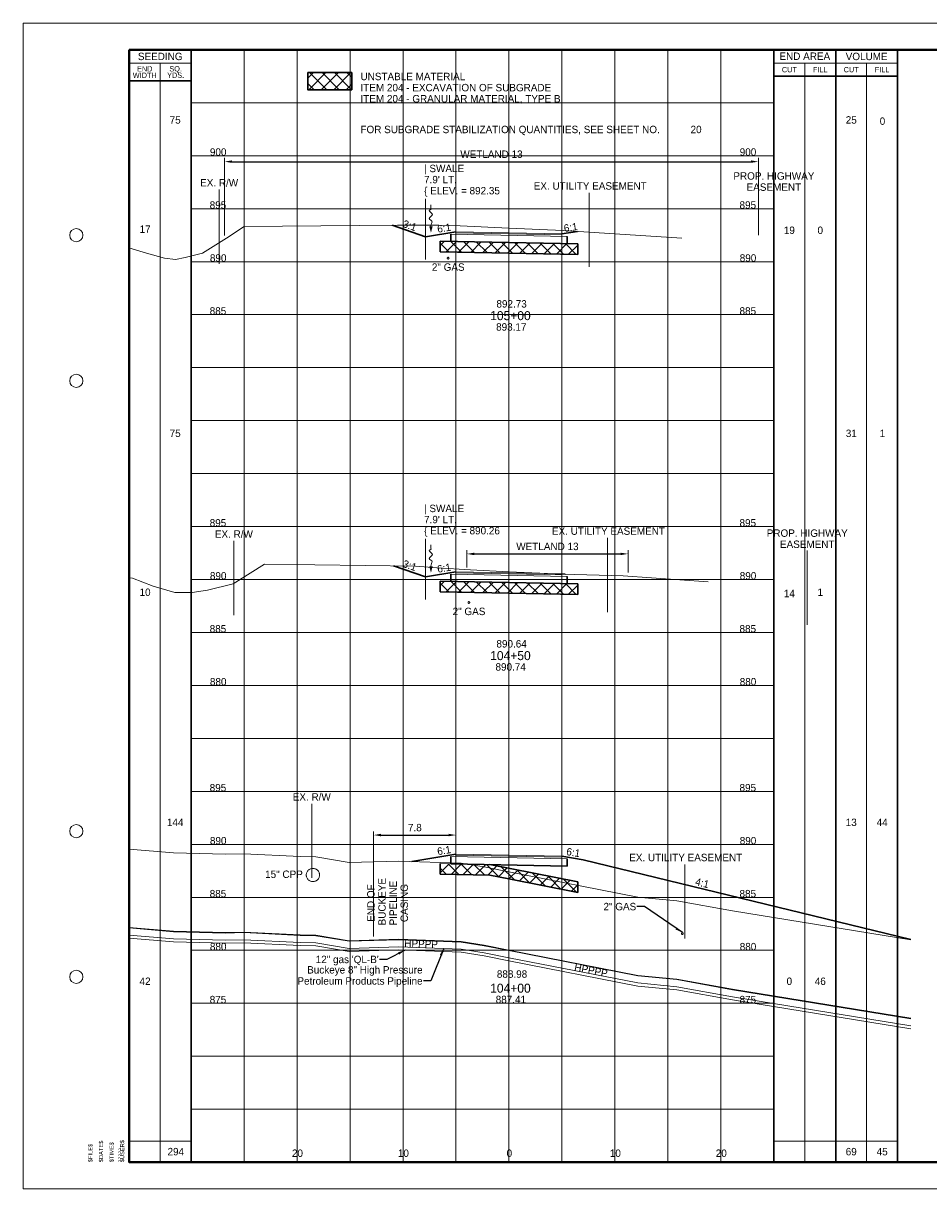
# Paper-space layout 'Layout1' of a CAD drawing. Header units: feet. Extents: x -1005 to 2379, y -670 to 6548.
# Tile 37 of 69: x -10 to 75, y 2758 to 2868. Entities that reach past the tile are written whole.
import ezdxf
from ezdxf.enums import TextEntityAlignment as Align

# ---------------------------------------------------------------- set-up
doc = ezdxf.new("R2010")
doc.units = ezdxf.units.FT
doc.header["$LTSCALE"] = 5
doc.header["$MEASUREMENT"] = 0
for name, pattern in [('cl5', [50, 1.25, -1.25, 45, -1.25, 1.25]), ('DGN Style 2', [150.837143, 90.502286, -60.334857]), ('DGN Style 3', [211.172, 150.837143, -60.334857]), ('DGN Style 5', [105.586, 45.251143, -60.334857]), ('esmtshpr', [5.35, 1, -0.175, -0.175, 4]), ('esmtuex', [4.65, 0.8, -0.275, -0.275, 0.8, -0.3, 0.8, -0.3, 0.8, -0.3]), ('rowex', [4.85, 0.8, -0.375, -0.375, 0.8, -0.3, 0.8, -0.3, 0.8, -0.3])]:
    doc.linetypes.add(name, pattern=pattern)
for name, color, linetype, lineweight in [('DR_P_Flow_Arrow', 151, 'Continuous', 13), ('DR_P_Text', 7, 'Continuous', 13), ('DR_X_Storm_Sewer', 151, 'DGN Style 5', 0), ('DR_X_Text', 7, 'Continuous', 0), ('EV_Ecological_Text', 7, 'Continuous', 13), ('GE_P_CL_5', 7, 'cl5', 13), ('PV_P_Text', 7, 'Continuous', 13), ('RW_P_Esmt_SH', 193, 'esmtshpr', 40), ('RW_X_Esmt_U', 6, 'esmtuex', 30), ('RW_X_Fee_RW', 6, 'rowex', 30), ('SH_Border', 7, 'Continuous', 40), ('SH_Data', 7, 'Continuous', 0), ('SH_Major_Grid_Line', 254, 'Continuous', 13), ('SH_Text', 7, 'Continuous', 13), ('TX_P_20', 7, 'Continuous', 13), ('TX_P_5', 7, 'Continuous', 13), ('TX_P_Misc', 7, 'Continuous', 13), ('TX_X_5', 7, 'Continuous', 0), ('UT_X_Gas', 2, 'Continuous', 0), ('UT_X_Gas_Text', 7, 'Continuous', 0), ('XS_P_Finished_Grade', 3, 'Continuous', 30), ('XS_P_Pavt_Surface', 251, 'Continuous', 13), ('XS_P_Subgrade', 4, 'Continuous', 30), ('XS_P_Undercut', 230, 'Continuous', 30), ('XS_X_Ground_Line', 3, 'DGN Style 2', 13)]:
    doc.layers.add(name, color=color, linetype=linetype, lineweight=lineweight)
doc.layers.add('SH_Cut_Line', color=7, linetype='DGN Style 3', lineweight=0, plot=False)
doc.layers.add('XS_P_Pavt_Layers', color=251, linetype='Continuous', lineweight=0, transparency=0.5)
doc.styles.add('Slanted-Normal LS 0.50', font='font31.shx', dxfattribs={"height": 0.14})
doc.styles.add('Slanted-Normal LS 0.50_0', font='font31.shx')
doc.styles.add('Slanted-Sub Title', font='font31.shx', dxfattribs={"height": 0.17})
doc.styles.add('Style-CHAR_FAST_FONT', font='CHAR_FAST_FONT.shx')
doc.styles.add('Style-FONT1', font='FONT1.shx')
doc.styles.add('Style-font30', font='font30.shx')
doc.styles.add('Style-font31', font='font31.shx')
doc.styles.add('Style-font70', font='font70.shx')
doc.dimstyles.new('Dec-1  Slanted', dxfattribs={"dimtxt": 0.14, "dimasz": 0.14, "dimexe": 0.07, "dimexo": 0.07, "dimgap": 0.07, "dimtad": 1, "dimdec": 1, "dimzin": 3, "dimdsep": 46, "dimtxsty": 'Slanted-Normal LS 0.50', "dimcen": 0.09, "dimclrd": 97, "dimclre": 97, "dimclrt": 7, "dimadec": 1, "dimazin": 3, "dimtfac": 1, "dimtdec": 1, "dimtofl": 0, "dimtmove": 1, "dimatfit": 1, "dimfxl": 1, "dimtzin": 3, "dimlwd": 0, "dimlwe": 0, "dimarcsym": 0})
doc.dimstyles.get("Standard").update_dxf_attribs({"dimtxt": 0.18, "dimasz": 0.18, "dimexe": 0.18, "dimexo": 0.0625, "dimgap": 0.09, "dimtad": 0, "dimtih": 1, "dimtoh": 1, "dimdec": 4, "dimzin": 0, "dimdsep": 46, "dimtxsty": 'Standard', "dimcen": 0.09, "dimadec": 0, "dimazin": 0, "dimtfac": 1, "dimtdec": 4, "dimtofl": 0, "dimtmove": 0, "dimatfit": 3, "dimfxl": 1, "dimtolj": 1, "dimtzin": 0, "dimarcsym": 0})

# ---------------------------------------------------------------- blocks, each defined once
blk = doc.blocks.new('CROSS_SPLIT_5')
at = {"layer": 'SH_Border', "color": 7, "linetype": 'Continuous', "lineweight": 40, "flags": 128}
blk.add_lwpolyline([(2, 21.5), (33.5, 21.5), (33.5, 0.5), (2, 0.5), (2, 21.5)], close=True, dxfattribs=at)
at = {"layer": 'SH_Border', "color": 7, "linetype": 'Continuous', "lineweight": 0}
for centre in [(1, 18), (1, 15.25), (1, 6.75), (1, 4)]:
    blk.add_circle(centre, 0.125, dxfattribs=at)
at = {"layer": 'SH_Cut_Line', "color": 7, "linetype": 'DGN Style 3', "lineweight": 0, "flags": 128}
blk.add_lwpolyline([(0, 0), (34, 0), (34, 22), (0, 22), (0, 0)], close=True, dxfattribs=at)
at = {"layer": 'SH_Data', "color": 7, "linetype": 'Continuous', "lineweight": 30}
for p, q in [((3.167, 0.5), (3.167, 21.5)), ((14.166, 0.5), (14.166, 21.5)), ((15.333, 0.5), (15.333, 21.5)), ((16.5, 0.5), (16.5, 21.5)), ((3.167, 20.917), (2, 20.917)), ((14.166, 21), (16.5, 21))]:
    blk.add_line(p, q, dxfattribs=at)
at = {"layer": 'SH_Data', "color": 7, "linetype": 'Continuous', "lineweight": 0}
for p, q in [((3.167, 21.25), (2, 21.25)), ((14.166, 21.25), (16.5, 21.25))]:
    blk.add_line(p, q, dxfattribs=at)
at = {"layer": 'SH_Data', "color": 7, "linetype": 'Continuous', "lineweight": 13}
for p, q in [((2.583, 0.5), (2.583, 21.25)), ((14.75, 0.5), (14.75, 21.25)), ((15.917, 0.5), (15.917, 21.25)), ((2, 0.9), (3.167, 0.9)), ((14.166, 0.9), (16.5, 0.9))]:
    blk.add_line(p, q, dxfattribs=at)
at = {"layer": 'SH_Major_Grid_Line', "color": 254, "linetype": 'Continuous', "lineweight": 13}
for p, q in [((4.167, 0.5), (4.167, 21.5)), ((5.167, 0.5), (5.167, 21.5)), ((6.167, 0.5), (6.167, 21.5)), ((7.167, 0.5), (7.167, 21.5)), ((8.166, 0.5), (8.166, 21.5)), ((9.166, 0.5), (9.166, 21.5)), ((10.166, 0.5), (10.166, 21.5)), ((11.166, 0.5), (11.166, 21.5)), ((12.166, 0.5), (12.166, 21.5)), ((13.166, 0.5), (13.166, 21.5)), ((3.167, 20.5), (14.166, 20.5)), ((3.167, 19.5), (14.166, 19.5)), ((3.167, 18.5), (14.166, 18.5)), ((3.167, 17.5), (14.166, 17.5)), ((3.167, 16.5), (14.166, 16.5)), ((3.167, 15.5), (14.166, 15.5)), ((3.167, 14.5), (14.166, 14.5)), ((3.167, 13.5), (14.166, 13.5)), ((3.167, 12.5), (14.166, 12.5)), ((3.167, 11.5), (14.166, 11.5)), ((3.167, 10.5), (14.166, 10.5)), ((3.167, 9.5), (14.166, 9.5)), ((3.167, 8.5), (14.166, 8.5)), ((3.167, 7.5), (14.166, 7.5)), ((3.167, 6.5), (14.166, 6.5)), ((3.167, 5.5), (14.166, 5.5)), ((3.167, 4.5), (14.166, 4.5)), ((3.167, 3.5), (14.166, 3.5)), ((3.167, 2.5), (14.166, 2.5)), ((3.167, 1.5), (14.166, 1.5))]:
    blk.add_line(p, q, dxfattribs=at)
at = {"layer": 'SH_Border', "color": 7, "linetype": 'Continuous', "lineweight": 0, "style": 'Style-FONT1'}
blk.add_text('`````', height=0.125, rotation=90, dxfattribs=at).set_placement((1.925, 0.5))
at = {"layer": 'SH_Data', "color": 7, "linetype": 'Continuous', "lineweight": 13, "style": 'Style-font30'}
for s, p in [('SEEDING', (2.584, 21.375)), ('END AREA', (14.75, 21.379)), ('VOLUME', (15.917, 21.375))]:
    blk.add_text(s, height=0.14, dxfattribs=at).set_placement(p, align=Align.MIDDLE_CENTER)
at = {"layer": 'SH_Data', "color": 7, "linetype": 'Continuous', "lineweight": 0, "style": 'Style-font30'}
for s, p in [('CUT', (14.459, 21.125)), ('FILL', (15.042, 21.125)), ('CUT', (15.625, 21.125)), ('FILL', (16.208, 21.125))]:
    blk.add_text(s, height=0.1, dxfattribs=at).set_placement(p, align=Align.MIDDLE_CENTER)
at = {"layer": 'SH_Data', "color": 7, "linetype": 'Continuous', "lineweight": 0, "char_height": 0.14, "attachment_point": 5, "line_spacing_factor": 0.728571, "style": 'Style-font30'}
for s, insert in [('\\H0.714286x;END\\PWIDTH', (2.292, 21.08)), ('\\H0.714286x;SQ.\\PYDS.', (2.875, 21.08))]:
    blk.add_mtext(s, dxfattribs=dict(at, insert=insert))
at = {"layer": 'SH_Data', "color": 7, "linetype": 'Continuous', "lineweight": 0, "style": 'Style-font70'}
for p in [(32.75, 13.25), (33.252, 13.25), (33, 3.792)]:
    blk.add_attdef('Text', text='', height=0.25, rotation=90, dxfattribs=at).set_placement(p, align=Align.MIDDLE_CENTER)
at = {"layer": 'SH_Text', "style": 'Style-font70'}
for p in [(32.75, 3.75), (33.25, 3.75)]:
    blk.add_attdef('Text', text='', height=0.25, rotation=90, dxfattribs=at).set_placement(p, align=Align.MIDDLE_CENTER)
blk = doc.blocks.new('STAMP')
at = {"layer": 'TX_P_Misc', "linetype": 'Continuous', "lineweight": 13, "style": 'Style-CHAR_FAST_FONT'}
for s, p in [('$FILE$', (-0.773, 0)), ('$DATE$', (-0.573, 0)), ('$TIME$', (-0.373, 0)), ('$USER$', (-0.173, 0))]:
    blk.add_text(s, height=0.078, rotation=90, dxfattribs=at).set_placement(p, align=Align.TOP_LEFT)
blk = doc.blocks.new('*D13')
at = {"layer": 'Defpoints', "color": 0, "transparency": 16777216}
for p in [(30.83, 2790.88), (30.83, 2789.08), (23.06, 2780.97)]:
    blk.add_point(p, dxfattribs=at)
at = {"layer": 'TX_X_5', "color": 97, "lineweight": 0, "transparency": 16777216}
for p, q in [((23.06, 2781.32), (23.06, 2791.23)), ((30.83, 2789.43), (30.83, 2791.23))]:
    blk.add_line(p, q, dxfattribs=at)
at = {"layer": 'TX_X_5', "color": 0, "lineweight": -2, "transparency": 16777216}
blk.add_line((23.76, 2790.88), (30.13, 2790.88), dxfattribs=at)
at = {"layer": 'TX_X_5', "color": 0, "transparency": 16777216}
for points in [[(23.76, 2791), (23.76, 2790.76), (23.06, 2790.88)], [(30.13, 2791), (30.13, 2790.76), (30.83, 2790.88)]]:
    blk.add_solid(points, dxfattribs=at)
at = {"layer": 'TX_X_5', "color": 7, "transparency": 16777216, "insert": (26.95, 2791.58), "char_height": 0.7, "attachment_point": 5, "style": 'Slanted-Normal LS 0.50_0'}
blk.add_mtext('\\H0.7;7.8', dxfattribs=at)
blk = doc.blocks.new('XS POINT_178')
at = {"layer": 'RW_X_Fee_RW', "linetype": 'DGN Style 3', "lineweight": 0}
blk.add_line((0, 3.5), (0, -3.5), dxfattribs=at)
blk = doc.blocks.new('XS POINT_179')
at = {"layer": 'RW_P_Esmt_SH', "linetype": 'Continuous', "lineweight": 13}
blk.add_line((0, 3.5), (0, -3.5), dxfattribs=at)
blk = doc.blocks.new('*D366')
at = {"layer": 'Defpoints', "color": 0, "linetype": 'Continuous', "transparency": 16777216}
for p in [(47.07, 2817.42), (31.85, 2815.78), (47.07, 2815.31)]:
    blk.add_point(p, dxfattribs=at)
at = {"layer": 'EV_Ecological_Text', "color": 97, "linetype": 'Continuous', "lineweight": 0, "transparency": 16777216}
for p, q in [((31.85, 2816.13), (31.85, 2817.77)), ((47.07, 2815.66), (47.07, 2817.77))]:
    blk.add_line(p, q, dxfattribs=at)
at = {"layer": 'EV_Ecological_Text', "color": 0, "linetype": 'Continuous', "lineweight": -2, "transparency": 16777216}
blk.add_line((32.55, 2817.42), (46.37, 2817.42), dxfattribs=at)
at = {"layer": 'EV_Ecological_Text', "color": 0, "linetype": 'Continuous', "transparency": 16777216}
for points in [[(32.55, 2817.53), (32.55, 2817.3), (31.85, 2817.42)], [(46.37, 2817.53), (46.37, 2817.3), (47.07, 2817.42)]]:
    blk.add_solid(points, dxfattribs=at)
at = {"layer": 'EV_Ecological_Text', "color": 7, "linetype": 'Continuous', "lineweight": 0, "transparency": 16777216, "insert": (39.46, 2818.12), "char_height": 0.7, "attachment_point": 5, "style": 'Slanted-Normal LS 0.50_0'}
blk.add_mtext('WETLAND 13', dxfattribs=at)
blk = doc.blocks.new('XS POINT_180')
at = {"layer": 'UT_X_Gas', "linetype": 'DGN Style 3'}
blk.add_circle((0, 0), 0.0833, dxfattribs=at)
blk = doc.blocks.new('XS POINT_181')
at = {"layer": 'RW_X_Esmt_U', "linetype": 'DGN Style 3', "lineweight": 0}
blk.add_line((0, 3.5), (0, -3.5), dxfattribs=at)
blk = doc.blocks.new('GPKLBL_146')
at = {"layer": 'TX_P_5', "linetype": 'Continuous', "extrusion": (0, 0, -1), "insert": (-0.46, 0.97), "char_height": 0.7, "attachment_point": 3, "text_direction": (-0.986394, 0.164399, 0), "line_spacing_factor": 0.6, "style": 'Style-font31'}
blk.add_mtext('6:1', dxfattribs=at)
blk = doc.blocks.new('GPKLBL_147')
at = {"layer": 'TX_P_5', "linetype": 'Continuous', "extrusion": (0, 0, -1), "insert": (-0.57, 0.88), "char_height": 0.7, "attachment_point": 3, "text_direction": (-0.944266, -0.329184, 0), "line_spacing_factor": 0.6, "style": 'Style-font31'}
blk.add_mtext('3:1', dxfattribs=at)
blk = doc.blocks.new('DFL-P_12')
at = {"layer": 'DR_P_Flow_Arrow', "color": 151, "linetype": 'Continuous', "lineweight": 13}
blk.add_open_spline([(-0.08, 0), (-0.081, 0), (-0.082, 0), (-0.083, 0), (-0.094, 0), (-0.105, 0.005), (-0.116, 0.008), (-0.123, 0.01), (-0.131, 0.013), (-0.137, 0.015), (-0.152, 0.02), (-0.165, -0.02), (-0.179, -0.022), (-0.195, -0.023), (-0.212, 0.018), (-0.228, 0.019), (-0.245, 0.021), (-0.266, -0.028), (-0.284, -0.022), (-0.29, -0.02), (-0.287, 0.001), (-0.295, 0.001), (-0.313, 0), (-0.332, 0), (-0.35, 0)], degree=3, knots=[0, 0, 0, 0, 0.009646, 0.009646, 0.009646, 0.112481, 0.112481, 0.112481, 0.179673, 0.179673, 0.179673, 0.350625, 0.350625, 0.350625, 0.544565, 0.544565, 0.544565, 0.756426, 0.756426, 0.756426, 0.832712, 0.832712, 0.832712, 1, 1, 1, 1], dxfattribs=at)
at = {"layer": 'DR_P_Flow_Arrow', "color": 151, "linetype": 'Continuous', "lineweight": 0, "extrusion": (0, 0, -1)}
blk.add_solid([(0.08, 0.021), (0, 0), (0.08, -0.021)], dxfattribs=at)
blk = doc.blocks.new('XS POINT_182')
at = {"layer": 'RW_X_Fee_RW', "linetype": 'DGN Style 3', "lineweight": 0}
blk.add_line((0, 3.5), (0, -3.5), dxfattribs=at)
blk = doc.blocks.new('GPKLBL_148')
at = {"layer": 'TX_P_5', "linetype": 'Continuous', "extrusion": (0, 0, -1), "insert": (0.03, 0.81), "char_height": 0.7, "attachment_point": 3, "text_direction": (-0.987806, 0.15569, 0), "line_spacing_factor": 0.6, "style": 'Style-font31'}
blk.add_mtext('6:1', dxfattribs=at)
blk = doc.blocks.new('XS POINT_183')
at = {"layer": 'RW_P_Esmt_SH', "linetype": 'Continuous', "lineweight": 13}
blk.add_line((0, 3.5), (0, -3.5), dxfattribs=at)
blk = doc.blocks.new('*D375')
at = {"layer": 'Defpoints', "color": 0, "linetype": 'Continuous', "transparency": 16777216}
for p in [(59.37, 2854.44), (8.99, 2847.13), (59.37, 2847.15)]:
    blk.add_point(p, dxfattribs=at)
at = {"layer": 'EV_Ecological_Text', "color": 97, "linetype": 'Continuous', "lineweight": 0, "transparency": 16777216}
for p, q in [((8.99, 2847.48), (8.99, 2854.79)), ((59.37, 2847.5), (59.37, 2854.79))]:
    blk.add_line(p, q, dxfattribs=at)
at = {"layer": 'EV_Ecological_Text', "color": 0, "linetype": 'Continuous', "lineweight": -2, "transparency": 16777216}
blk.add_line((9.69, 2854.44), (58.67, 2854.44), dxfattribs=at)
at = {"layer": 'EV_Ecological_Text', "color": 0, "linetype": 'Continuous', "transparency": 16777216}
for points in [[(9.69, 2854.56), (9.69, 2854.33), (8.99, 2854.44)], [(58.67, 2854.56), (58.67, 2854.33), (59.37, 2854.44)]]:
    blk.add_solid(points, dxfattribs=at)
at = {"layer": 'EV_Ecological_Text', "color": 7, "linetype": 'Continuous', "lineweight": 0, "transparency": 16777216, "insert": (34.18, 2855.14), "char_height": 0.7, "attachment_point": 5, "style": 'Slanted-Normal LS 0.50_0'}
blk.add_mtext('WETLAND 13', dxfattribs=at)
blk = doc.blocks.new('XS POINT_184')
at = {"layer": 'UT_X_Gas', "linetype": 'DGN Style 3'}
blk.add_circle((0, 0), 0.0833, dxfattribs=at)
blk = doc.blocks.new('XS POINT_185')
at = {"layer": 'RW_X_Esmt_U', "linetype": 'DGN Style 3', "lineweight": 0}
blk.add_line((0, 3.5), (0, -3.5), dxfattribs=at)
blk = doc.blocks.new('GPKLBL_149')
at = {"layer": 'TX_P_5', "linetype": 'Continuous', "extrusion": (0, 0, -1), "insert": (-0.46, 0.97), "char_height": 0.7, "attachment_point": 3, "text_direction": (-0.986394, 0.164399, 0), "line_spacing_factor": 0.6, "style": 'Style-font31'}
blk.add_mtext('6:1', dxfattribs=at)
blk = doc.blocks.new('GPKLBL_150')
at = {"layer": 'TX_P_5', "linetype": 'Continuous', "extrusion": (0, 0, -1), "insert": (-0.57, 0.88), "char_height": 0.7, "attachment_point": 3, "text_direction": (-0.944266, -0.329184, 0), "line_spacing_factor": 0.6, "style": 'Style-font31'}
blk.add_mtext('3:1', dxfattribs=at)
blk = doc.blocks.new('DFL-P_13')
at = {"layer": 'DR_P_Flow_Arrow', "color": 151, "linetype": 'Continuous', "lineweight": 13}
blk.add_open_spline([(-0.08, 0), (-0.081, 0), (-0.082, 0), (-0.083, 0), (-0.094, 0), (-0.105, 0.005), (-0.116, 0.008), (-0.123, 0.01), (-0.131, 0.013), (-0.137, 0.015), (-0.152, 0.02), (-0.165, -0.02), (-0.179, -0.022), (-0.195, -0.023), (-0.212, 0.018), (-0.228, 0.019), (-0.245, 0.021), (-0.266, -0.028), (-0.284, -0.022), (-0.29, -0.02), (-0.287, 0.001), (-0.295, 0.001), (-0.313, 0), (-0.332, 0), (-0.35, 0)], degree=3, knots=[0, 0, 0, 0, 0.009646, 0.009646, 0.009646, 0.112481, 0.112481, 0.112481, 0.179673, 0.179673, 0.179673, 0.350625, 0.350625, 0.350625, 0.544565, 0.544565, 0.544565, 0.756426, 0.756426, 0.756426, 0.832712, 0.832712, 0.832712, 1, 1, 1, 1], dxfattribs=at)
at = {"layer": 'DR_P_Flow_Arrow', "color": 151, "linetype": 'Continuous', "lineweight": 0, "extrusion": (0, 0, -1)}
blk.add_solid([(0.08, 0.021), (0, 0), (0.08, -0.021)], dxfattribs=at)
blk = doc.blocks.new('XS POINT_427')
at = {"layer": 'RW_X_Fee_RW', "linetype": 'DGN Style 3', "lineweight": 0}
blk.add_line((0, 3.5), (0, -3.5), dxfattribs=at)
blk = doc.blocks.new('GPKLBL_401')
at = {"layer": 'TX_P_5', "linetype": 'Continuous', "extrusion": (0, 0, -1), "insert": (-0.46, 0.97), "char_height": 0.7, "attachment_point": 3, "text_direction": (-0.986394, 0.164399, 0), "line_spacing_factor": 0.6, "style": 'Style-font31'}
blk.add_mtext('6:1', dxfattribs=at)
blk = doc.blocks.new('GPKLBL_402')
at = {"layer": 'TX_P_5', "linetype": 'Continuous', "insert": (-0.51, 0.98), "char_height": 0.7, "attachment_point": 1, "rotation": 350.5377, "line_spacing_factor": 0.6, "style": 'Style-font31'}
blk.add_mtext('6:1', dxfattribs=at)
blk = doc.blocks.new('GPKLBL_403')
at = {"layer": 'TX_P_5', "linetype": 'Continuous', "insert": (-4.81, 2.21), "char_height": 0.7, "attachment_point": 1, "rotation": 346.2954, "line_spacing_factor": 0.6, "style": 'Style-font31'}
blk.add_mtext('4:1', dxfattribs=at)
blk = doc.blocks.new('XS POINT_428')
at = {"layer": 'UT_X_Gas', "linetype": 'DGN Style 3'}
blk.add_circle((0, 0), 0.0833, dxfattribs=at)
blk = doc.blocks.new('XS POINT_429')
at = {"layer": 'RW_X_Esmt_U', "linetype": 'DGN Style 3', "lineweight": 0}
blk.add_line((0, 3.5), (0, -3.5), dxfattribs=at)

psp = doc.layouts.get("Layout1")

# ---------------------------------------------------------------- hatches: boundary and pattern name
at = {"layer": 'XS_P_Undercut', "lineweight": 0}
h = psp.add_hatch(dxfattribs=at)
h.set_pattern_fill('CROSSHATCH', color=256, style=0, pattern_type=2)
h.set_pattern_definition([(45, (20.1408, 2857.3601), (-0.58926, 0.58926), []), (315, (20.1408, 2857.3601), (0.58926, 0.58926), [])])
h.paths.add_polyline_path([(16.85, 2861.23), (20.99, 2861.23), (20.99, 2862.85), (16.85, 2862.85)])
h = psp.add_hatch(dxfattribs=at)
h.set_pattern_fill('CROSSHATCH', color=256, style=0, pattern_type=2)
h.set_pattern_definition([(45, (35.33605, 2846.6402), (-0.58926, 0.58926), []), (315, (35.33605, 2846.6402), (0.58926, 0.58926), [])])
h.paths.add_polyline_path([(29.33, 2846.94), (29.33, 2845.94), (42.33, 2845.68), (42.33, 2846.68), (41.33, 2846.7), (30.33, 2846.92)])
h = psp.add_hatch(dxfattribs=at)
h.set_pattern_fill('CROSSHATCH', color=256, style=0, pattern_type=2)
h.set_pattern_definition([(45, (35.33605, 2814.5504), (-0.58926, 0.58926), []), (315, (35.33605, 2814.5504), (0.58926, 0.58926), [])])
h.paths.add_polyline_path([(29.33, 2814.85), (29.33, 2813.85), (42.33, 2813.59), (42.33, 2814.59), (41.33, 2814.61), (30.33, 2814.83)])
h = psp.add_hatch(dxfattribs=at)
h.set_pattern_fill('CROSSHATCH', color=256, style=0, pattern_type=2)
h.set_pattern_definition([(45, (37.2108, 2786.9481), (-0.589255, 0.589255), []), (315, (37.2108, 2786.9481), (0.589255, 0.589255), [])])
h.paths.add_polyline_path([(29.33, 2788.19), (29.33, 2787.19), (34.01, 2787.1), (35.83, 2786.74), (42.33, 2785.47), (42.33, 2786.47), (35.83, 2787.74), (34.01, 2788.1), (30.33, 2788.17)])

# ---------------------------------------------------------------- linework, layer by layer
at = {"layer": 'DR_X_Storm_Sewer'}
psp.add_circle((17.33, 2787.11), 0.625, dxfattribs=at)
at = {"layer": 'GE_P_CL_5'}
for p, q in [((27.94, 2850.92), (27.94, 2845.2)), ((27.94, 2818.83), (27.94, 2813.11))]:
    psp.add_line(p, q, dxfattribs=at)
at = {"layer": 'UT_X_Gas', "linetype": 'Continuous', "ltscale": 5, "flags": 128}
for points in [[(0, 2782.16), (4.18, 2781.81), (9.09, 2781.68), (10.8, 2781.72), (16.14, 2781.46), (17.59, 2781.43), (20.75, 2780.9), (25.45, 2781.04), (31.31, 2780.83), (33.48, 2780.48), (35.83, 2780.02), (47.98, 2777.63), (51.68, 2777.28), (56.92, 2776.33), (73.74, 2773.59)], [(0, 2782.11), (4.18, 2781.76), (9.09, 2781.63), (10.8, 2781.67), (16.14, 2781.41), (17.59, 2781.38), (20.75, 2780.85), (25.45, 2780.99), (31.31, 2780.78), (33.48, 2780.43), (35.83, 2779.97), (47.98, 2777.58), (51.68, 2777.23), (56.92, 2776.28), (73.74, 2773.54)], [(0, 2781.44), (4.18, 2781.09), (9.09, 2780.96), (10.8, 2781), (16.14, 2780.74), (17.59, 2780.72), (20.75, 2780.18), (25.45, 2780.32), (31.31, 2780.11), (33.48, 2779.76), (35.83, 2779.3), (47.98, 2776.92), (51.68, 2776.56), (56.92, 2775.61), (73.74, 2772.87)], [(0, 2781.16), (4.18, 2780.81), (9.09, 2780.68), (10.8, 2780.72), (16.14, 2780.46), (17.59, 2780.43), (20.75, 2779.9), (25.45, 2780.04), (31.31, 2779.83), (33.48, 2779.48), (35.83, 2779.02), (47.98, 2776.63), (51.68, 2776.28), (56.92, 2775.33), (73.74, 2772.59)]]:
    psp.add_lwpolyline(points, dxfattribs=at)
at = {"layer": 'XS_P_Finished_Grade'}
for p, q in [((27.94, 2847.35), (24.81, 2848.44)), ((27.94, 2847.35), (30.83, 2847.83)), ((40.83, 2847.63), (42.29, 2847.86)), ((27.94, 2815.26), (24.95, 2816.3)), ((27.94, 2815.26), (30.83, 2815.74)), ((41.15, 2815.49), (40.83, 2815.54)), ((26.66, 2788.38), (30.83, 2789.08)), ((42.83, 2788.55), (40.83, 2788.88)), ((73.74, 2781.01), (42.83, 2788.55))]:
    psp.add_line(p, q, dxfattribs=at)
at = {"layer": 'XS_P_Pavt_Layers', "color": 2, "lineweight": 13}
for p, q in [((41.33, 2847.37), (30.33, 2847.59)), ((40.83, 2847.53), (30.83, 2847.73)), ((41.33, 2815.28), (30.33, 2815.5)), ((40.83, 2815.44), (30.83, 2815.64)), ((41.33, 2788.62), (30.33, 2788.84)), ((40.83, 2788.78), (30.83, 2788.98))]:
    psp.add_line(p, q, dxfattribs=at)
at = {"layer": 'XS_P_Pavt_Surface', "color": 193}
for p, q in [((30.83, 2847.83), (30.83, 2847.58)), ((40.83, 2847.63), (30.83, 2847.83)), ((40.83, 2847.63), (40.83, 2847.38)), ((30.83, 2815.74), (30.83, 2815.49)), ((40.83, 2815.54), (30.83, 2815.74)), ((40.83, 2815.54), (40.83, 2815.29)), ((30.83, 2789.08), (30.83, 2788.83)), ((40.83, 2788.88), (30.83, 2789.08)), ((40.83, 2788.88), (40.83, 2788.63))]:
    psp.add_line(p, q, dxfattribs=at)
at = {"layer": 'XS_P_Subgrade'}
for p, q in [((42.33, 2846.68), (29.33, 2846.94)), ((30.33, 2847.59), (30.33, 2846.92)), ((41.33, 2847.37), (41.33, 2846.7)), ((30.33, 2815.5), (30.33, 2814.83)), ((41.33, 2815.28), (41.33, 2814.61)), ((42.33, 2814.59), (29.33, 2814.85)), ((30.33, 2788.84), (30.33, 2788.17)), ((41.33, 2788.62), (41.33, 2787.95)), ((41.33, 2787.95), (30.33, 2788.17))]:
    psp.add_line(p, q, dxfattribs=at)
at = {"layer": 'XS_P_Undercut'}
for p, q in [((29.33, 2846.94), (29.33, 2845.94)), ((42.33, 2845.68), (29.33, 2845.94)), ((42.33, 2846.68), (42.33, 2845.68)), ((29.33, 2814.85), (29.33, 2813.85)), ((42.33, 2813.59), (29.33, 2813.85)), ((42.33, 2814.59), (42.33, 2813.59)), ((29.33, 2788.19), (29.33, 2787.19)), ((34.01, 2788.1), (42.33, 2786.47)), ((34.01, 2787.1), (29.33, 2787.19)), ((42.33, 2786.47), (42.33, 2785.47))]:
    psp.add_line(p, q, dxfattribs=at)
at = {"layer": 'XS_P_Undercut', "flags": 128}
psp.add_lwpolyline([(16.85, 2862.85), (20.99, 2862.85), (20.99, 2861.23), (16.85, 2861.23), (16.85, 2862.85)], close=True, dxfattribs=at)
at = {"layer": 'XS_P_Undercut', "lineweight": 0, "flags": 128}
for points in [[(16.85, 2861.23), (20.99, 2861.23), (20.99, 2862.85), (16.85, 2862.85), (16.85, 2861.23)], [(29.33, 2846.94), (29.33, 2845.94), (42.33, 2845.68), (42.33, 2846.68), (41.33, 2846.7), (30.33, 2846.92), (29.33, 2846.94)], [(29.33, 2814.85), (29.33, 2813.85), (42.33, 2813.59), (42.33, 2814.59), (41.33, 2814.61), (30.33, 2814.83), (29.33, 2814.85)], [(29.33, 2788.19), (29.33, 2787.19), (34.01, 2787.1), (35.83, 2786.74), (42.33, 2785.47), (42.33, 2786.47), (35.83, 2787.74), (34.01, 2788.1), (30.33, 2788.17), (29.33, 2788.19)]]:
    psp.add_lwpolyline(points, close=True, dxfattribs=at)
at = {"layer": 'XS_P_Undercut', "flags": 128}
psp.add_lwpolyline([(34.01, 2787.1), (35.83, 2786.74), (42.33, 2785.47)], dxfattribs=at)
at = {"layer": 'XS_X_Ground_Line', "flags": 128}
for points in [[(0, 2846.32), (0.37, 2846.17), (1.64, 2845.81), (3.32, 2845.34), (4.36, 2845.22), (5.28, 2845.38), (6.91, 2845.81), (9.16, 2847.23), (10.85, 2848.32), (25.32, 2848.44), (29.2, 2848.44), (31.24, 2848.38), (35.83, 2848.17), (40.94, 2847.95), (52.13, 2847.23)], [(0, 2815.16), (0.29, 2815.12), (2.26, 2814.36), (4.31, 2813.77), (5.92, 2813.77), (7.39, 2814.01), (9.81, 2814.6), (12.76, 2816.44), (27.02, 2816.27), (29.01, 2816.1), (32.21, 2815.91), (35.83, 2815.74), (40.9, 2815.5), (46.62, 2815.34), (54.62, 2814.78)], [(0, 2789.55), (4.18, 2789.2), (9.09, 2789.07), (10.8, 2789.11), (16.14, 2788.85), (17.59, 2788.82), (20.75, 2788.29), (25.45, 2788.43), (31.31, 2788.22), (33.48, 2787.87), (35.83, 2787.41), (47.98, 2785.02), (51.68, 2784.67), (56.92, 2783.72), (73.74, 2780.98)]]:
    psp.add_lwpolyline(points, dxfattribs=at)

# ---------------------------------------------------------------- block references
at = {"layer": 'DR_P_Flow_Arrow', "color": 151, "linetype": 'Continuous', "lineweight": 0, "xscale": 7.5, "yscale": 7.5, "zscale": 7.5, "rotation": 270}
for name, p in [('DFL-P_13', (28.47, 2847.73)), ('DFL-P_12', (28.47, 2815.64))]:
    psp.add_blockref(name, p, dxfattribs=at)
at = {"layer": 'RW_P_Esmt_SH', "linetype": 'Continuous', "lineweight": 13}
for name, p in [('XS POINT_183', (60.83, 2847.94)), ('XS POINT_179', (63.98, 2814.23))]:
    psp.add_blockref(name, p, dxfattribs=at)
at = {"layer": 'RW_X_Esmt_U', "linetype": 'DGN Style 3', "lineweight": 0}
for name, p in [('XS POINT_185', (43.41, 2848)), ('XS POINT_181', (45.13, 2815.42)), ('XS POINT_429', (52.42, 2784.61))]:
    psp.add_blockref(name, p, dxfattribs=at)
at = {"layer": 'RW_X_Fee_RW', "linetype": 'DGN Style 3', "lineweight": 0}
for name, p in [('XS POINT_182', (8.48, 2848.3)), ('XS POINT_178', (9.87, 2815.14)), ('XS POINT_427', (17.22, 2790.33))]:
    psp.add_blockref(name, p, dxfattribs=at)
at = {"layer": 'SH_Cut_Line', "color": 7, "linetype": 'DGN Style 3', "lineweight": 0, "xscale": 5, "yscale": 5, "zscale": 5}
psp.add_blockref('CROSS_SPLIT_5', (-10, 2757.5), dxfattribs=at)
at = {"layer": 'TX_P_5', "linetype": 'Continuous', "extrusion": (0, 0, -1)}
for name, p in [('GPKLBL_150', (-26.63, 2847.65)), ('GPKLBL_149', (-29.83, 2847.66)), ('GPKLBL_148', (-42.27, 2847.88)), ('GPKLBL_147', (-26.63, 2815.56)), ('GPKLBL_146', (-29.83, 2815.57)), ('GPKLBL_401', (-29.83, 2788.91))]:
    psp.add_blockref(name, p, dxfattribs=at)
at = {"layer": 'TX_P_5', "linetype": 'Continuous'}
for name, p in [('GPKLBL_402', (41.83, 2788.71)), ('GPKLBL_403', (58.33, 2784.64))]:
    psp.add_blockref(name, p, dxfattribs=at)
at = {"layer": 'TX_P_Misc', "linetype": 'Continuous', "lineweight": 13, "xscale": 5, "yscale": 5, "zscale": 5}
psp.add_blockref('STAMP', (0, 2760), dxfattribs=at)
at = {"layer": 'UT_X_Gas', "linetype": 'DGN Style 3'}
for name, p in [('XS POINT_184', (30.09, 2845.33)), ('XS POINT_180', (32.05, 2812.83)), ('XS POINT_428', (52.2, 2781.58))]:
    psp.add_blockref(name, p, dxfattribs=at)

# ---------------------------------------------------------------- texts
at = {"layer": 'DR_P_Text', "char_height": 0.7, "attachment_point": 1, "line_spacing_factor": 0.9}
for s, insert, style in [('UNSTABLE MATERIAL\\PITEM 204 - EXCAVATION OF SUBGRADE\\PITEM 204 - GRANULAR MATERIAL, TYPE B', (21.82, 2862.83), 'Slanted-Sub Title'), ('FOR SUBGRADE STABILIZATION QUANTITIES, SEE SHEET NO.', (21.82, 2857.83), 'Slanted-Sub Title'), ('20\\P', (52.97, 2857.83), 'Style-font31')]:
    psp.add_mtext(s, dxfattribs=dict(at, insert=insert, style=style))
at = {"layer": 'DR_X_Text', "style": 'Slanted-Normal LS 0.50'}
psp.add_text('15" CPP', height=0.7, dxfattribs=at).set_placement((12.82, 2787.53), align=Align.TOP_LEFT)
at = {"layer": 'PV_P_Text', "style": 'Slanted-Normal LS 0.50'}
psp.add_text(' 888.98', height=0.7, dxfattribs=at).set_placement((35.99, 2777.41), align=Align.CENTER)
at = {"layer": 'PV_P_Text', "char_height": 0.7, "attachment_point": 8, "line_spacing_factor": 0.6, "style": 'Slanted-Normal LS 0.50'}
for s, insert in [(' 892.73', (35.95, 2840.66)), (' 890.64', (35.95, 2808.57))]:
    psp.add_mtext(s, dxfattribs=dict(at, insert=insert))
at = {"layer": 'RW_P_Esmt_SH', "linetype": 'Continuous', "lineweight": 13, "char_height": 0.7, "attachment_point": 2, "line_spacing_factor": 0.9, "style": 'Style-font31'}
for insert in [(60.83, 2853.44), (63.98, 2819.73)]:
    psp.add_mtext('PROP. HIGHWAY\\PEASEMENT', dxfattribs=dict(at, insert=insert))
at = {"layer": 'RW_X_Esmt_U', "linetype": 'Continuous', "lineweight": 0, "style": 'Style-font31'}
for p in [(43.5, 2852.5), (45.22, 2819.92), (52.51, 2789.11)]:
    psp.add_text('EX. UTILITY EASEMENT', height=0.7, dxfattribs=at).set_placement(p, align=Align.TOP_CENTER)
at = {"layer": 'RW_X_Fee_RW', "linetype": 'Continuous', "lineweight": 0, "char_height": 0.7, "attachment_point": 2, "line_spacing_factor": 0.66, "style": 'Style-font31'}
for insert in [(8.48, 2852.8), (9.87, 2819.64), (17.22, 2794.83)]:
    psp.add_mtext('EX. R/W\\P', dxfattribs=dict(at, insert=insert))
at = {"layer": 'SH_Text', "style": 'Style-font31'}
for s, p in [('900', (8.39, 2855)), ('900', (58.39, 2855)), ('895', (8.37, 2850)), ('895', (58.37, 2850)), ('890', (8.39, 2845)), ('890', (58.39, 2845)), ('885', (8.37, 2840)), ('885', (58.37, 2840)), ('895', (8.37, 2820)), ('895', (58.37, 2820)), ('890', (8.39, 2815)), ('890', (58.39, 2815)), ('885', (8.37, 2810)), ('885', (58.37, 2810)), ('880', (8.39, 2805)), ('880', (58.39, 2805)), ('895', (8.37, 2795)), ('895', (58.37, 2795)), ('890', (8.39, 2790)), ('890', (58.39, 2790)), ('885', (8.37, 2785)), ('885', (58.37, 2785)), ('880', (8.39, 2780)), ('880', (58.39, 2780)), ('875', (8.37, 2775)), ('875', (58.37, 2775)), ('20', (15.87, 2760.5)), ('10', (25.87, 2760.5)), ('0', (35.87, 2760.5)), ('0', (35.87, 2760.5)), ('10', (45.87, 2760.5)), ('20', (55.87, 2760.5))]:
    psp.add_text(s, height=0.7, dxfattribs=at).set_placement(p, align=Align.CENTER)
at = {"layer": 'TX_P_20', "style": 'Slanted-Normal LS 0.50'}
for s, p in [('75', (4.33, 2858.38)), ('25', (68.13, 2858.38)), ('17', (1.49, 2848.07)), ('75', (4.33, 2828.8)), ('31', (68.14, 2828.8)), ('1', (71.08, 2828.8)), ('10', (1.49, 2813.8)), ('1', (65.21, 2813.8)), ('144', (4.33, 2792.08)), ('13', (68.13, 2792.08)), ('44', (71.05, 2792.08)), ('42', (1.49, 2777.08)), ('0', (62.29, 2777.08)), ('46', (65.21, 2777.08)), ('294', (4.39, 2761)), ('69', (68.13, 2761)), ('45', (71.05, 2761))]:
    psp.add_text(s, height=0.7, dxfattribs=at).set_placement(p, align=Align.MIDDLE_CENTER)
at = {"layer": 'TX_P_20', "char_height": 0.7, "attachment_point": 5, "line_spacing_factor": 0.6, "style": 'Slanted-Normal LS 0.50'}
for s, insert in [('0', (71.08, 2858.26)), ('19', (62.29, 2847.96)), ('0', (65.21, 2847.96)), ('14', (62.29, 2813.68))]:
    psp.add_mtext(s, dxfattribs=dict(at, insert=insert))
at = {"layer": 'TX_P_5'}
for s, insert, char_height, attachment_point, line_spacing_factor, style in [("| SWALE\\P7.9' LT.\\P\\{ ELEV. = 892.35", (27.82, 2854.15), 0.7, 1, 0.9, 'Slanted-Normal LS 0.50'), ('105+00 ', (35.97, 2839.9), 0.85, 5, 0.6, 'Slanted-Sub Title'), ("| SWALE\\P7.9' LT.\\P\\{ ELEV. = 890.26", (27.82, 2822.06), 0.7, 1, 0.9, 'Slanted-Normal LS 0.50'), ('104+50 ', (35.97, 2807.81), 0.85, 5, 0.6, 'Slanted-Sub Title'), ('104+00 ', (35.97, 2776.42), 0.85, 5, 0.6, 'Slanted-Sub Title')]:
    psp.add_mtext(s, dxfattribs=dict(at, insert=insert, char_height=char_height, attachment_point=attachment_point, line_spacing_factor=line_spacing_factor, style=style))
at = {"layer": 'TX_X_5', "style": 'Style-font31'}
for s, p in [('893.17', (36.05, 2839.19)), ('890.74', (35.99, 2807.1)), ('887.41', (36.01, 2775.71))]:
    psp.add_text(s, height=0.7, dxfattribs=at).set_placement(p, align=Align.TOP_CENTER)
at = {"layer": 'TX_X_5', "insert": (26.31, 2784.46), "char_height": 0.7, "attachment_point": 8, "rotation": 90, "line_spacing_factor": 0.9, "style": 'Slanted-Normal LS 0.50'}
psp.add_mtext('END OF\\P BUCKEYE\\PPIPELINE\\PCASING', dxfattribs=at)
at = {"layer": 'UT_X_Gas', "linetype": 'Continuous', "style": 'Style-font31'}
for p in [(30.1, 2844.84), (32.06, 2812.34)]:
    psp.add_text('2" GAS', height=0.7, dxfattribs=at).set_placement(p, align=Align.TOP_CENTER)
at = {"layer": 'UT_X_Gas', "insert": (47.84, 2784.48), "char_height": 0.7, "attachment_point": 3, "line_spacing_factor": 0.9, "style": 'Slanted-Normal LS 0.50'}
psp.add_mtext('2" GAS', dxfattribs=at)
at = {"layer": 'UT_X_Gas_Text', "style": 'Slanted-Normal LS 0.50'}
for rotation, p in [(357.841, (25.97, 2781.02)), (348.6155, (42.09, 2778.77))]:
    psp.add_text('HPPPP', height=0.7, rotation=rotation, dxfattribs=at).set_placement(p, align=Align.TOP_LEFT)
at = {"layer": 'UT_X_Gas_Text', "char_height": 0.7, "attachment_point": 3, "line_spacing_factor": 0.9, "style": 'Slanted-Normal LS 0.50'}
for s, insert in [('12" gas \'QL-B\'', (23.54, 2779.49)), ('Buckeye 8" High Pressure\\PPetroleum Products Pipeline', (27.68, 2778.51))]:
    psp.add_mtext(s, dxfattribs=dict(at, insert=insert))

# ---------------------------------------------------------------- dimensions: what is measured, and where the dimension line sits
at = {"layer": 'EV_Ecological_Text', "color": 97, "linetype": 'Continuous', "lineweight": 0}
for base, p1, p2, picture, middle in [((59.37, 2854.44), (8.99, 2847.13), (59.37, 2847.15), '*D375', (34.18, 2855.14)), ((47.07, 2817.42), (31.85, 2815.78), (47.07, 2815.31), '*D366', (39.46, 2818.12))]:
    dim = psp.add_linear_dim(base=base, p1=p1, p2=p2, text='WETLAND 13', dimstyle='Standard', override={"dimtxt": 0.7, "dimasz": 0.7, "dimexe": 0.35, "dimexo": 0.35, "dimgap": 0.35, "dimtad": 1, "dimtih": 0, "dimtoh": 0, "dimdec": 0, "dimzin": 3, "dimtxsty": 'Slanted-Normal LS 0.50_0', "dimclre": 97, "dimclrt": 7, "dimtdec": 0, "dimtmove": 1, "dimtolj": 0, "dimtzin": 3, "dimlwe": 0}, dxfattribs=at)
    dim.commit()
    dim.dimension.update_dxf_attribs({"geometry": picture, "text_midpoint": middle})
at = {"layer": 'TX_X_5'}
dim = psp.add_linear_dim(base=(30.83, 2790.88), p1=(23.06, 2780.97), p2=(30.83, 2789.08), text='\\H0.7;<>', dimstyle='Dec-1  Slanted', override={"dimtxt": 0.7, "dimasz": 0.7, "dimexe": 0.35, "dimexo": 0.35, "dimgap": 0.35, "dimtxsty": 'Slanted-Normal LS 0.50_0', "dimclrd": 0, "dimatfit": 3, "dimlwd": 65534}, dxfattribs=at)
dim.commit()
dim.dimension.update_dxf_attribs({"geometry": '*D13', "text_midpoint": (26.95, 2791.58)})

# ---------------------------------------------------------------- leaders
at = {"layer": 'UT_X_Gas', "color": 97, "linetype": 'Continuous', "lineweight": 0, "annotation_type": 0, "has_hookline": 1, "hookline_direction": 1, "text_width": 3.33}
psp.add_leader([(52.2, 2781.67), (48.61, 2784.13), (47.91, 2784.13)], dimstyle='Standard', override={"dimtxt": 0.14, "dimasz": 0.7, "dimgap": 0.07, "dimtad": 0, "dimtxsty": 'Slanted-Normal LS 0.50'}, dxfattribs=at)
at = {"layer": 'UT_X_Gas_Text', "color": 97, "linetype": 'Continuous', "lineweight": 0, "annotation_type": 0, "has_hookline": 1, "hookline_direction": 1}
for points, text_width in [([(29.67, 2780.17), (28.45, 2777.11), (27.75, 2777.11)], 15.65), ([(26.04, 2780.02), (24.31, 2779.14), (23.61, 2779.14)], 7.36)]:
    psp.add_leader(points, dimstyle='Standard', override={"dimtxt": 0.14, "dimasz": 0.7, "dimgap": 0.07, "dimtad": 0, "dimtxsty": 'Slanted-Normal LS 0.50'}, dxfattribs=dict(at, text_width=text_width))

doc.saveas('drawing.dxf')
